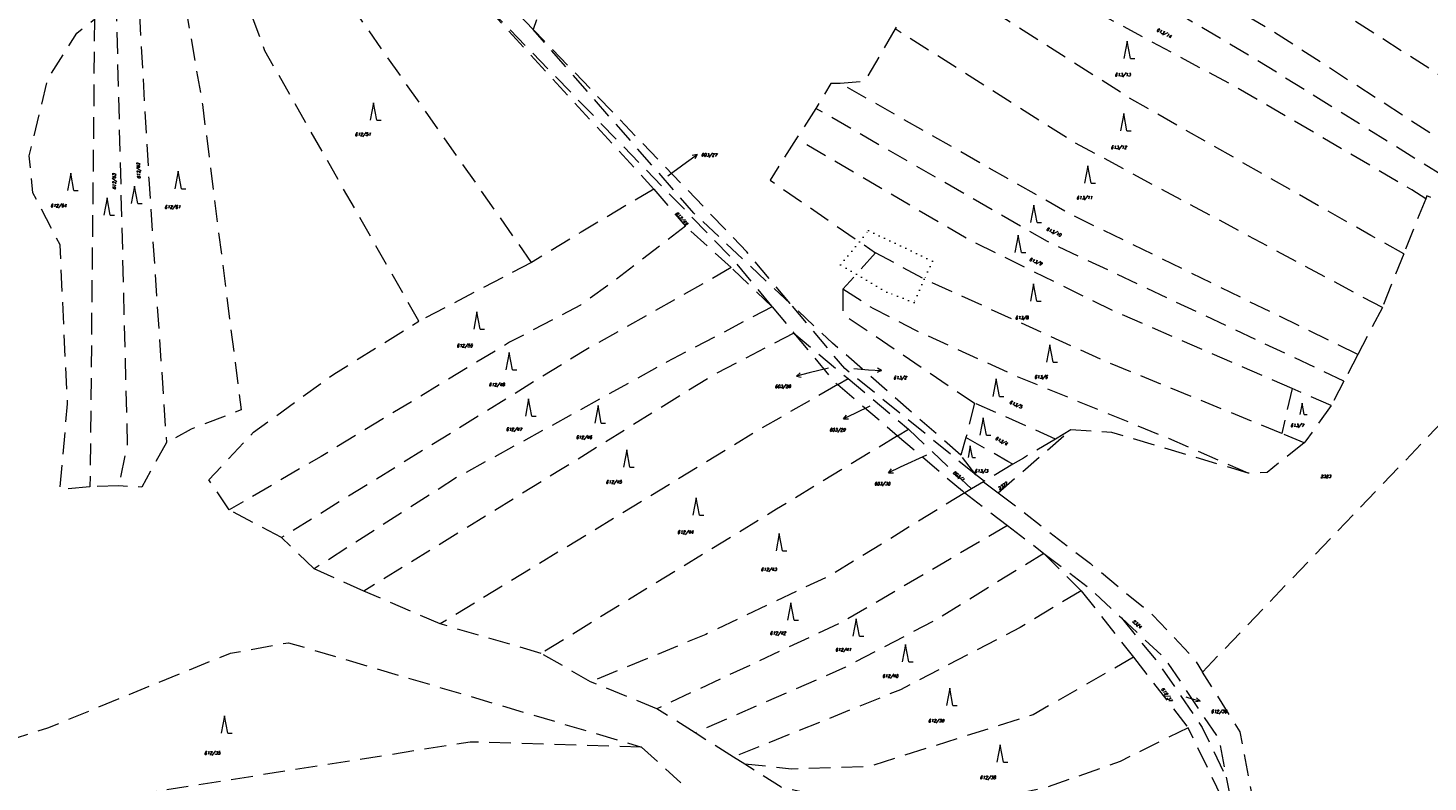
# Model space of a CAD drawing. Header units: metres. Extents: x -626722 to -621116, y -1178216 to -1174550.
# Tile 18 of 86: x -626373 to -626051, y -1175044 to -1174871. Entities that reach past the tile are written whole.
import ezdxf
from ezdxf.enums import TextEntityAlignment as Align

# ---------------------------------------------------------------- set-up
doc = ezdxf.new("R2010")
doc.units = ezdxf.units.M
doc.header["$MEASUREMENT"] = 0
doc.linetypes.add('DASHEDX2', pattern=[1.5, 1, -0.5])
doc.linetypes.add('DOT', pattern=[0.25, 0, -0.25])
for name, color, linetype, lineweight in [('8_kat_KN_Hranice parcel', 200, 'DASHEDX2', 25), ('8_kat_KN_PČ popisy', 210, 'Continuous', 0), ('8_kat_KN_Slučkové čáry', 200, 'DOT', 25), ('8_kat_KN_Značky kultur', 7, 'Continuous', 0), ('8_kat_KN_Čísla parcel', 200, 'Continuous', 25)]:
    doc.layers.add(name, color=color, linetype=linetype, lineweight=lineweight)
doc.styles.add('Style-ITALICS', font='ITALICS.shx')

# ---------------------------------------------------------------- blocks, each defined once
blk = doc.blocks.new('1029_94')
at = {"layer": '8_kat_KN_PČ popisy', "color": 6, "linetype": 'Continuous', "lineweight": 0}
for p, q in [((0, 0), (2.88, -0.83)), ((2.88, -0.83), (1.78, -1.03)), ((2.88, -0.83), (2.06, -0.07))]:
    blk.add_line(p, q, dxfattribs=at)
blk = doc.blocks.new('1029_53')
at = {"layer": '8_kat_KN_PČ popisy', "color": 6, "linetype": 'Continuous', "lineweight": 0}
for p, q in [((0, 0), (2.99, -0.21)), ((2.99, -0.21), (2.03, 0.36)), ((2.99, -0.21), (1.96, -0.64))]:
    blk.add_line(p, q, dxfattribs=at)
blk = doc.blocks.new('1029_172')
at = {"layer": '8_kat_KN_PČ popisy', "color": 6, "linetype": 'Continuous', "lineweight": 0}
for p, q in [((0, 0), (2.43, 1.76)), ((2.43, 1.76), (1.32, 1.58)), ((2.43, 1.76), (1.91, 0.77))]:
    blk.add_line(p, q, dxfattribs=at)
blk = doc.blocks.new('1029_163')
at = {"layer": '8_kat_KN_PČ popisy', "color": 6, "linetype": 'Continuous', "lineweight": 0}
for p, q in [((0, 0), (-2.91, -0.73)), ((-2.91, -0.73), (-2.06, 0)), ((-2.91, -0.73), (-1.82, -0.97))]:
    blk.add_line(p, q, dxfattribs=at)
blk = doc.blocks.new('1029_123')
at = {"layer": '8_kat_KN_PČ popisy', "color": 6, "linetype": 'Continuous', "lineweight": 0}
for p, q in [((0, 0), (-2.7, -1.32)), ((-2.7, -1.32), (-2.02, -0.43)), ((-2.7, -1.32), (-1.58, -1.33))]:
    blk.add_line(p, q, dxfattribs=at)
blk = doc.blocks.new('1029_245')
at = {"layer": '8_kat_KN_PČ popisy', "color": 6, "linetype": 'Continuous', "lineweight": 0}
for p, q in [((0, 0), (-2.72, -1.27)), ((-2.72, -1.27), (-2.02, -0.39)), ((-2.72, -1.27), (-1.6, -1.3))]:
    blk.add_line(p, q, dxfattribs=at)
blk = doc.blocks.new('3.08')
at = {"layer": '8_kat_KN_Značky kultur', "color": 7, "linetype": 'Continuous', "lineweight": 13}
for p, q in [((0, 4), (-0.75, 0)), ((0.75, 0), (0, 4)), ((0.75, 0), (1.75, 0))]:
    blk.add_line(p, q, dxfattribs=at)
blk = doc.blocks.new('3.08_1')
at = {"layer": '8_kat_KN_Značky kultur', "color": 7, "linetype": 'Continuous', "lineweight": 13}
for p, q in [((0, 2.68), (-0.5, 0)), ((0.5, 0), (0, 2.68)), ((0.5, 0), (1.17, 0))]:
    blk.add_line(p, q, dxfattribs=at)

msp = doc.modelspace()

# ---------------------------------------------------------------- linework, layer by layer
at = {"layer": '8_kat_KN_Hranice parcel', "lineweight": 13, "ltscale": 5}
for p, q in [((-626230.33, -1174791.02), (-626257.17, -1174871.49)), ((-626272.95, -1174860.82), (-626229.45, -1174908.17)), ((-626166.1, -1174858.01), (-626173.95, -1174871.37)), ((-626257.17, -1174871.49), (-626261.75, -1174866.72)), ((-626358.03, -1174869.15), (-626359.08, -1174976.62)), ((-626192.19, -1174889.65), (-626196.7, -1174896.6)), ((-626229.45, -1174908.17), (-626222.16, -1174916.71)), ((-626052, -1174910.4), (-626057.05, -1174923.1)), ((-626211.64, -1174926.24), (-626222.16, -1174916.71)), ((-626257.55, -1174925.04), (-626283.45, -1174938.58)), ((-626057.05, -1174923.1), (-626061.96, -1174935.43)), ((-626202.24, -1174935.24), (-626211.64, -1174926.24)), ((-626103.29, -1175019.2), (-626016.63, -1174928.76)), ((-626202.24, -1174935.24), (-626197.23, -1174941.29)), ((-626061.96, -1174935.43), (-626067.6, -1174946.21)), ((-626197.23, -1174941.29), (-626184.76, -1174951.74)), ((-626067.6, -1174946.21), (-626070.8, -1174952.33)), ((-626187.18, -1174953.11), (-626184.76, -1174951.74)), ((-626187.18, -1174953.11), (-626173.39, -1174964.88)), ((-626184.76, -1174951.74), (-626170.89, -1174963.37)), ((-626082.73, -1174954.01), (-626085.09, -1174964.34)), ((-626073.74, -1174957.95), (-626082.73, -1174954.01)), ((-626070.8, -1174952.33), (-626073.74, -1174957.95)), ((-626155.7, -1174957.39), (-626157.68, -1174965.31)), ((-626137.09, -1174965.64), (-626155.7, -1174957.39)), ((-626173.39, -1174964.88), (-626170.89, -1174963.37)), ((-626170.89, -1174963.37), (-626156.45, -1174977.11)), ((-626150.28, -1174977.99), (-626133.59, -1174963.56)), ((-626133.59, -1174963.56), (-626137.09, -1174965.64)), ((-626157.68, -1174965.31), (-626158.87, -1174969.34)), ((-626079.93, -1174966.52), (-626085.09, -1174964.34)), ((-626155.42, -1174973.84), (-626158.87, -1174969.34)), ((-626146.89, -1174971.44), (-626153.47, -1174975.34)), ((-626352.43, -1174976.42), (-626359.08, -1174976.62)), ((-626153.66, -1174975.45), (-626156.45, -1174977.11)), ((-626153.47, -1174975.34), (-626155.42, -1174973.84)), ((-626153.47, -1174975.34), (-626153.66, -1174975.45)), ((-626153.66, -1174975.45), (-626150.28, -1174977.99)), ((-626156.45, -1174977.11), (-626157.94, -1174978.02)), ((-626157.94, -1174978.02), (-626148.13, -1174985.52)), ((-626315.02, -1174988.3), (-626327.04, -1174981.94)), ((-626148.13, -1174985.52), (-626139.77, -1174991.92)), ((-626307.51, -1174995.45), (-626315.02, -1174988.3)), ((-626139.77, -1174991.92), (-626131.18, -1175000.52)), ((-626296.13, -1175000.62), (-626307.51, -1174995.45)), ((-626278.53, -1175008.16), (-626296.13, -1175000.62)), ((-626131.18, -1175000.52), (-626119.16, -1175015.81)), ((-626255.35, -1175014.92), (-626278.53, -1175008.16)), ((-626243.97, -1175021.48), (-626255.35, -1175014.92)), ((-626119.16, -1175015.81), (-626106.6, -1175032)), ((-626228.73, -1175027.63), (-626243.97, -1175021.48)), ((-626219.93, -1175033.2), (-626228.73, -1175027.63)), ((-626211.13, -1175038.76), (-626219.93, -1175033.2)), ((-626095.69, -1175054.68), (-626106.6, -1175032)), ((-626232.3, -1175036.44), (-626223.25, -1175044.67)), ((-626208.56, -1175040.35), (-626211.13, -1175038.76)), ((-626097.84, -1175043.41), (-626095.69, -1175054.68))]:
    msp.add_line(p, q, dxfattribs=at)
at = {"layer": '8_kat_KN_Hranice parcel', "lineweight": 13, "ltscale": 5, "flags": 128}
for points in [[(-626008.06, -1174910.2), (-626050.07, -1174881.2), (-626091.93, -1174854.38), (-626138.93, -1174827.16), (-626168.33, -1174808.7)], [(-626016.65, -1174925.5), (-626038.27, -1174911.2), (-626091.36, -1174878.21), (-626125.63, -1174857.96), (-626153.1, -1174838.09), (-626192.15, -1174812.28)], [(-626013.43, -1174919.94), (-626035.26, -1174905.44), (-626087.53, -1174871.68), (-626120.48, -1174852.39), (-626149.45, -1174832.92), (-626179.92, -1174810.49)], [(-626052, -1174910.4), (-626055.21, -1174908.36), (-626095.35, -1174884.87), (-626127.34, -1174867.69), (-626158.9, -1174843.65), (-626203.74, -1174813.87)], [(-626283.45, -1174938.58), (-626318.85, -1174876.4), (-626329.91, -1174846.5), (-626323.24, -1174837.66)], [(-626257.55, -1174925.04), (-626300.06, -1174864.48), (-626323.24, -1174837.66)], [(-626348.15, -1174860.41), (-626339.14, -1174854.65), (-626333.23, -1174888.72), (-626324.33, -1174958.95), (-626335.83, -1174963.35), (-626341.5, -1174966.47)], [(-626348.15, -1174860.41), (-626345.56, -1174905.89), (-626341.5, -1174966.47)], [(-626272.95, -1174860.82), (-626211.38, -1174924.2), (-626202.24, -1174935.24)], [(-626057.05, -1174923.1), (-626064.57, -1174918.87), (-626120.17, -1174887.22), (-626166.1, -1174858.01)], [(-626353.09, -1174864.58), (-626350.5, -1174966.88), (-626352.43, -1174976.42)], [(-626359.08, -1174976.62), (-626365.95, -1174977.22), (-626364.24, -1174957.55), (-626365.95, -1174920.99), (-626372.19, -1174909.08), (-626373.05, -1174900.54), (-626368.76, -1174882.86), (-626362.1, -1174872.33), (-626358.03, -1174869.15)], [(-626198.11, -1174934.46), (-626208.06, -1174922.59), (-626257.17, -1174871.49)], [(-626198.11, -1174934.46), (-626220.23, -1174913.73), (-626257.17, -1174871.49)], [(-626173.95, -1174871.37), (-626181.03, -1174883.49), (-626186.61, -1174883.88)], [(-626061.96, -1174935.43), (-626132.95, -1174897.39), (-626173.95, -1174871.37)], [(-626186.61, -1174883.88), (-626188.76, -1174883.88), (-626192.19, -1174889.65)], [(-626067.6, -1174946.21), (-626133.81, -1174913.88), (-626186.61, -1174883.88)], [(-626070.8, -1174952.33), (-626138.96, -1174920.24), (-626192.19, -1174889.65)], [(-626196.7, -1174896.6), (-626202.71, -1174906.13), (-626182.16, -1174920.28), (-626178.46, -1174922.82)], [(-626082.73, -1174954.01), (-626123.94, -1174936.13), (-626156.99, -1174919.84), (-626196.7, -1174896.6)], [(-626229.45, -1174908.17), (-626246.17, -1174918.08), (-626257.55, -1174925.04)], [(-626018.08, -1174928.15), (-626041.3, -1174913.78), (-626051.74, -1174909.76), (-626052, -1174910.4)], [(-626222.16, -1174916.71), (-626238.34, -1174929.11), (-626246.29, -1174934.87), (-626262.6, -1174943.41), (-626305.96, -1174969.64), (-626327.04, -1174981.94)], [(-626178.46, -1174922.82), (-626182.89, -1174927.75), (-626185.97, -1174931.17)], [(-626085.09, -1174964.34), (-626125.01, -1174948.05), (-626167.26, -1174928.92), (-626178.46, -1174922.82)], [(-626211.64, -1174926.24), (-626245.86, -1174945.6), (-626315.02, -1174988.3)], [(-626185.97, -1174931.17), (-626185.97, -1174936.93), (-626155.7, -1174957.39)], [(-626092.8, -1174973.5), (-626111.06, -1174965.54), (-626146.05, -1174951.23), (-626169.23, -1174940.7), (-626178.89, -1174935.74), (-626185.97, -1174931.17)], [(-626155.42, -1174973.84), (-626185.57, -1174949.43), (-626198.11, -1174934.46)], [(-626158.87, -1174969.34), (-626188.38, -1174943.58), (-626198.11, -1174934.46)], [(-626202.24, -1174935.24), (-626226.54, -1174947.98), (-626247.36, -1174959.51), (-626274.62, -1174974.41), (-626307.51, -1174995.45)], [(-626327.04, -1174981.94), (-626331.76, -1174974.99), (-626321.46, -1174964.06), (-626303.02, -1174950.72), (-626283.45, -1174938.58)], [(-626197.23, -1174941.29), (-626215.16, -1174950.57), (-626251.65, -1174973.21), (-626296.13, -1175000.62)], [(-626197.23, -1174941.29), (-626188.08, -1174952.34), (-626187.18, -1174953.11)], [(-626187.18, -1174953.11), (-626204.86, -1174963.28), (-626278.53, -1175008.16)], [(-626073.74, -1174957.95), (-626079.57, -1174966.09), (-626079.93, -1174966.52)], [(-626092.8, -1174973.5), (-626124.15, -1174964.13), (-626133.59, -1174963.56)], [(-626341.5, -1174966.47), (-626347.17, -1174976.69), (-626352.43, -1174976.42)], [(-626173.39, -1174964.88), (-626201.21, -1174981.76), (-626255.35, -1175014.92)], [(-626173.39, -1174964.88), (-626158.51, -1174977.58), (-626157.94, -1174978.02)], [(-626146.89, -1174971.44), (-626148.06, -1174970.78), (-626157.68, -1174965.31)], [(-626137.09, -1174965.64), (-626144.48, -1174970.02), (-626146.89, -1174971.44)], [(-626079.93, -1174966.52), (-626088.47, -1174973.32), (-626092.8, -1174973.5)], [(-626157.94, -1174978.02), (-626188.98, -1174997.05), (-626217.52, -1175010.56), (-626243.97, -1175021.48)], [(-626150.28, -1174977.99), (-626129.09, -1174994.26), (-626114.7, -1175006.11), (-626105.24, -1175016.08), (-626103.29, -1175019.2)], [(-626148.13, -1174985.52), (-626185.8, -1175007.57), (-626228.73, -1175027.63)], [(-626139.77, -1174991.92), (-626164.13, -1175006.97), (-626185.37, -1175018.1), (-626219.93, -1175033.2)], [(-626139.77, -1174991.92), (-626129.33, -1174999.9), (-626121.96, -1175006.75)], [(-626131.18, -1175000.52), (-626145.24, -1175008.96), (-626172.71, -1175023.26), (-626211.13, -1175038.76)], [(-626121.96, -1175006.75), (-626112.09, -1175015.92), (-626099.49, -1175034.72), (-626097.84, -1175043.41)], [(-626121.96, -1175006.75), (-626113.22, -1175017.46), (-626103.35, -1175031.96), (-626097.84, -1175043.41)], [(-626404.93, -1175062.98), (-626410.45, -1175045.24), (-626368.75, -1175032.04), (-626336.24, -1175018.7), (-626326.74, -1175014.87), (-626313.4, -1175012.46), (-626232.3, -1175036.44)], [(-626119.16, -1175015.81), (-626142.23, -1175029.02), (-626180.01, -1175040.94), (-626197.82, -1175041.54), (-626208.56, -1175040.35)], [(-626086.55, -1175056.15), (-626091.16, -1175051.15), (-626094.66, -1175032.97), (-626103.29, -1175019.2)], [(-626106.6, -1175032), (-626122.27, -1175039.75), (-626139.01, -1175045.71), (-626157.9, -1175049.69), (-626173.35, -1175051.67), (-626200.19, -1175045.71), (-626208.56, -1175040.35)], [(-626232.3, -1175036.44), (-626271.7, -1175035.31), (-626356.33, -1175048.65), (-626404.93, -1175062.98)]]:
    msp.add_lwpolyline(points, dxfattribs=at)
at = {"layer": '8_kat_KN_PČ popisy', "lineweight": 0}
for p, q in [((-626226.22, -1174905.11), (-626221.94, -1174902.01)), ((-626189.27, -1174949.34), (-626193.72, -1174950.44)), ((-626183.43, -1174949.46), (-626180.08, -1174949.7)), ((-626179.75, -1174958.05), (-626183.11, -1174959.69)), ((-626166.77, -1174969.32), (-626172.78, -1174972.13)), ((-626107.17, -1175024.91), (-626106.71, -1175025.04))]:
    msp.add_line(p, q, dxfattribs=at)
at = {"layer": '8_kat_KN_Slučkové čáry', "lineweight": 0, "ltscale": 5}
for p, q in [((-626182.16, -1174920.28), (-626180.06, -1174917.73)), ((-626180.06, -1174917.73), (-626165.4, -1174924.72)), ((-626186.53, -1174925.58), (-626182.16, -1174920.28)), ((-626165.4, -1174924.72), (-626167.26, -1174928.92)), ((-626182.89, -1174927.75), (-626186.53, -1174925.58)), ((-626175.91, -1174931.9), (-626182.89, -1174927.75)), ((-626167.26, -1174928.92), (-626169.62, -1174934.23)), ((-626169.62, -1174934.23), (-626175.91, -1174931.9))]:
    msp.add_line(p, q, dxfattribs=at)

# ---------------------------------------------------------------- block references
at = {"layer": '8_kat_KN_PČ popisy', "lineweight": 0}
for name, p in [('1029_172', (-626221.94, -1174902.01)), ('1029_163', (-626193.72, -1174950.44)), ('1029_53', (-626180.08, -1174949.7)), ('1029_123', (-626183.11, -1174959.69)), ('1029_245', (-626172.78, -1174972.13)), ('1029_94', (-626106.71, -1175025.04))]:
    msp.add_blockref(name, p, dxfattribs=at)
at = {"layer": '8_kat_KN_Značky kultur', "lineweight": 13}
for name, p in [('3.08', (-626120.64, -1174878.2)), ('3.08', (-626293.9, -1174892.32)), ('3.08', (-626121.43, -1174894.79)), ('3.08', (-626129.66, -1174906.85)), ('3.08', (-626363.51, -1174908.52)), ('3.08', (-626338.79, -1174908.09)), ('3.08', (-626348.84, -1174911.48)), ('3.08', (-626355.15, -1174914.18)), ('3.08', (-626142.07, -1174915.85)), ('3.08', (-626145.67, -1174922.77)), ('3.08', (-626142.13, -1174933.97)), ('3.08', (-626270.1, -1174940.38)), ('3.08', (-626138.42, -1174947.95)), ('3.08', (-626262.71, -1174949.73)), ('3.08', (-626150.76, -1174955.84)), ('3.08', (-626258.23, -1174960.39)), ('3.08_1', (-626080.41, -1174960.04)), ('3.08', (-626242.27, -1174961.97)), ('3.08', (-626153.73, -1174964.74)), ('3.08_1', (-626156.69, -1174969.87)), ('3.08', (-626235.68, -1174972.11)), ('3.08', (-626219.72, -1174983.17)), ('3.08', (-626200.6, -1174991.34)), ('3.08', (-626197.96, -1175007.27)), ('3.08', (-626182.93, -1175010.95)), ('3.08', (-626171.59, -1175016.88)), ('3.08', (-626161.43, -1175026.89)), ('3.08', (-626328.16, -1175033.27)), ('3.08', (-626149.83, -1175039.92))]:
    msp.add_blockref(name, p, dxfattribs=at)

# ---------------------------------------------------------------- texts
at = {"layer": '8_kat_KN_Čísla parcel', "lineweight": 0, "style": 'Style-ITALICS'}
for s, rotation, p in [('613/14', 332, (-626113.959, -1174871.78)), ('612/62', 92, (-626347.48, -1174905.79)), ('612/63', 90, (-626353.14, -1174908.27)), ('612/49', 312, (-626224.515, -1174913.841)), ('613/10', 335, (-626139.309, -1174917.58)), ('613/9', 337, (-626143.202, -1174924.562)), ('613/5', 336, (-626147.775, -1174957.396)), ('613/4', 331, (-626151.052, -1174965.663)), ('603/1', 321, (-626160.788, -1174973.468)), ('2322', 35, (-626150.022, -1174977.406)), ('2324', 317, (-626119.489, -1175007.621)), ('612/37', 304, (-626112.857, -1175023.115))]:
    msp.add_text(s, height=0.7, rotation=rotation, dxfattribs=at).set_placement(p)
for s, p in [('613/13', (-626123.49, -1174882.23)), ('612/51', (-626298.19, -1174895.94)), ('613/12', (-626124.41, -1174898.93)), ('612/64', (-626368.15, -1174912.33)), ('612/61', (-626341.94, -1174912.66)), ('613/11', (-626132.29, -1174910.52)), ('613/8', (-626146.38, -1174938.1)), ('612/50', (-626274.78, -1174944.52)), ('613/6', (-626141.98, -1174951.73)), ('612/48', (-626267.4, -1174953.48)), ('612/47', (-626263.44, -1174963.75)), ('613/7', (-626083.09, -1174962.85)), ('612/46', (-626247.35, -1174965.59)), ('613/3', (-626155.72, -1174973.35)), ('612/45', (-626240.49, -1174975.86)), ('2323', (-626076.21, -1174974.59)), ('612/44', (-626224.04, -1174987.4)), ('612/43', (-626204.86, -1174995.97)), ('612/42', (-626202.78, -1175010.62)), ('612/41', (-626187.74, -1175014.44)), ('612/40', (-626176.93, -1175020.49)), ('612/39', (-626166.38, -1175030.76)), ('612/35', (-626332.82, -1175038.16)), ('612/38', (-626154.51, -1175043.8))]:
    msp.add_text(s, height=0.7, dxfattribs=at).set_placement(p)
for s, p in [('603/27', (-626216.755, -1174900.67)), ('613/2', (-626172.847, -1174951.88)), ('603/28', (-626199.795, -1174953.89)), ('603/29', (-626187.225, -1174963.88)), ('603/30', (-626176.945, -1174976.27)), ('612/36', (-626099.53, -1175028.63))]:
    msp.add_text(s, height=0.7, dxfattribs=at).set_placement(p, align=Align.CENTER)

doc.saveas('drawing.dxf')
